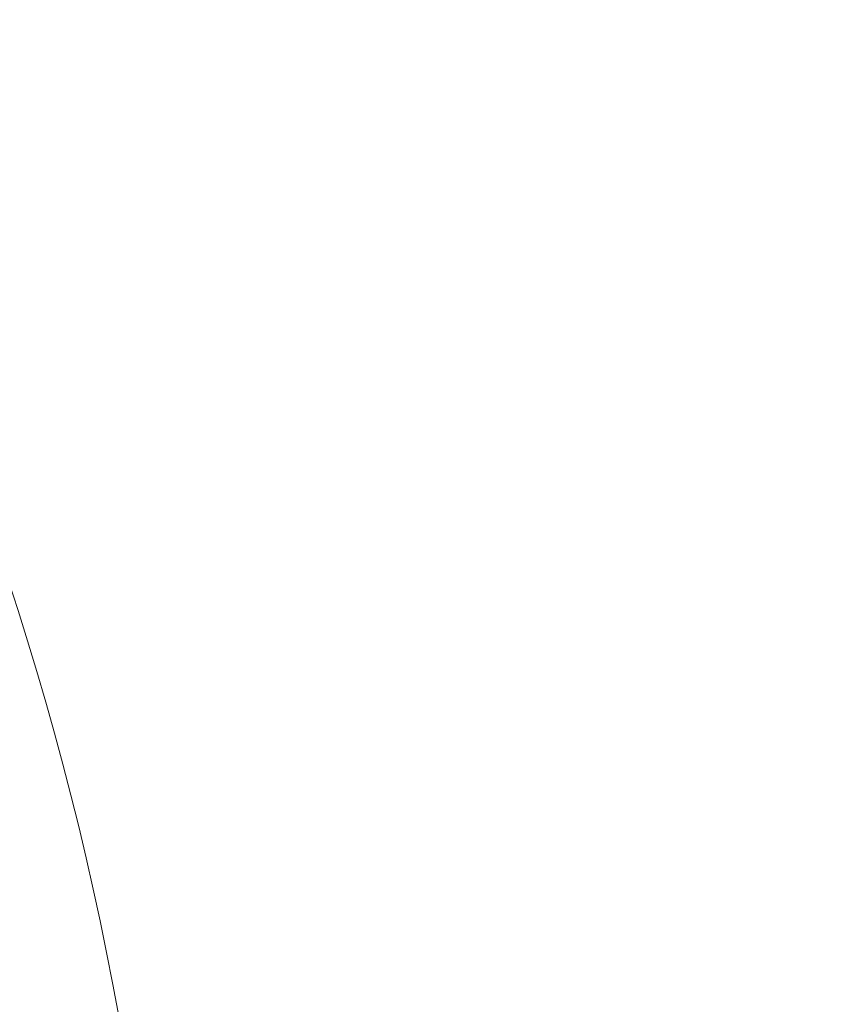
# Model space of a CAD drawing. Header units: millimetres. Extents: x -170 to 6906, y -2212 to 4257.
# Tile 230 of 256: x 6079 to 6316, y -1073 to -785. Entities that reach past the tile are written whole.
import ezdxf

# ---------------------------------------------------------------- set-up
doc = ezdxf.new("R2010")
doc.units = ezdxf.units.MM
doc.styles.add('PC_TEXTSTYLE', font='ISOCP.SHX', dxfattribs={"width": 0.707, "bigfont": 'GBCBIG.SHX'})
doc.dimstyles.new('GB_DIMSTYLE', dxfattribs={"dimtxt": 50, "dimasz": 40, "dimexe": 1, "dimexo": 0, "dimgap": 1.5, "dimtad": 1, "dimdec": 1, "dimdsep": 46, "dimtxsty": 'PC_TEXTSTYLE', "dimcen": 0, "dimclrd": 256, "dimclrt": 3, "dimadec": 1, "dimazin": 2, "dimtp": 0.1, "dimtm": 0.1, "dimtfac": 0.71, "dimtdec": 1, "dimtmove": 0, "dimatfit": 3, "dimfxl": 1, "dimtfill": 1, "dimarcsym": 0})

# ---------------------------------------------------------------- blocks, each defined once
blk = doc.blocks.new('*D39')
at = {"lineweight": -2, "transparency": 16777216}
blk.add_line((6407.95, -916.53), (6754.06, -807.3), dxfattribs=at)
at = {"lineweight": 18, "transparency": 16777216}
blk.add_solid([(6752.06, -800.94), (6756.07, -813.65), (6792.21, -795.26)], dxfattribs=at)
at = {"layer": 'Defpoints', "color": 0, "lineweight": 18, "transparency": 16777216}
for p in [(6792.21, -795.26), (5378.62, -1241.39)]:
    blk.add_point(p, dxfattribs=at)
at = {"color": 3, "lineweight": 18, "transparency": 16777216, "insert": (6472.89, -868.24), "char_height": 50, "attachment_point": 5, "rotation": 17.5157, "style": 'PC_TEXTSTYLE', "bg_fill": 3, "box_fill_scale": 1.1, "bg_fill_color": 256, "bg_fill_true_color": 13158600, "bg_fill_transparency": 0}
blk.add_mtext('R1482.3', dxfattribs=at)

msp = doc.modelspace()

# ---------------------------------------------------------------- linework, layer by layer
at = {"lineweight": 18}
msp.add_arc((5189.35, -1242.01), 933.3, 4.89719, 78.16779, dxfattribs=at)

# ---------------------------------------------------------------- next in the draw order: dimensions: what is measured, and where the dimension line sits
dim = msp.add_radius_dim(center=(5378.62, -1241.39), mpoint=(6792.21, -795.26), dimstyle='GB_DIMSTYLE', dxfattribs=at)
dim.commit()
dim.dimension.update_dxf_attribs({"geometry": '*D39', "text_midpoint": (6480.87, -893.52), "dimtype": 164})

doc.saveas('drawing.dxf')
